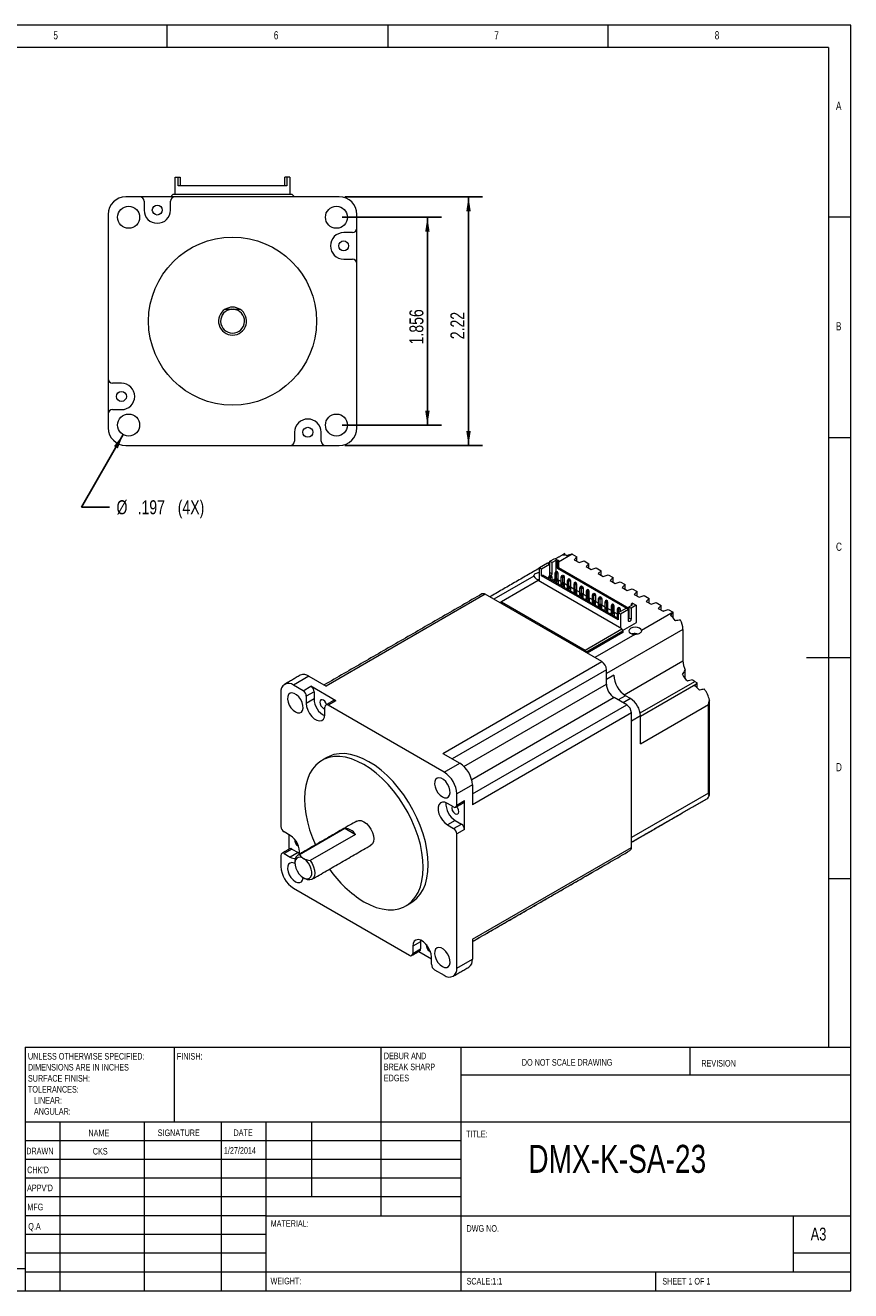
# Model space of a CAD drawing. Header units: inches. Extents: x 0.2 to 16.3, y 0.2 to 11.5.
# Tile 2 of 2: x 9 to 16.3, y 0.2 to 11.5. Entities that reach past the tile are written whole.
import ezdxf

# ---------------------------------------------------------------- set-up
doc = ezdxf.new("R2010")
doc.units = ezdxf.units.IN
doc.header["$MEASUREMENT"] = 0
doc.layers.add('FORMAT', color=7, linetype='Continuous')
doc.styles.add('SLDTEXTSTYLE0', font='TXT', dxfattribs={"width": 0.75})
doc.dimstyles.new('SLDDIMSTYLE0', dxfattribs={"dimtxt": 0.125, "dimasz": 0.13, "dimexe": 0, "dimexo": 0.0625, "dimgap": 0.03125, "dimtad": 2, "dimdec": 3, "dimzin": 12, "dimdsep": 46, "dimtxsty": 'Standard', "dimsah": 1, "dimcen": 0.09, "dimadec": 0, "dimazin": 0, "dimtfac": 1, "dimtofl": 0, "dimtmove": 0, "dimatfit": 3, "dimfxl": 0, "dimtolj": 1, "dimtzin": 12, "dimarcsym": 0})
doc.dimstyles.new('SLDDIMSTYLE1', dxfattribs={"dimtxt": 0.125, "dimasz": 0.13, "dimexe": 0, "dimexo": 0.0625, "dimgap": 0.03125, "dimtad": 2, "dimzin": 12, "dimdsep": 46, "dimtxsty": 'Standard', "dimsah": 1, "dimcen": 0.09, "dimadec": 0, "dimazin": 0, "dimtfac": 1, "dimtofl": 0, "dimtmove": 0, "dimatfit": 3, "dimfxl": 0, "dimtolj": 1, "dimtzin": 12, "dimarcsym": 0})
doc.dimstyles.new('SLDDIMSTYLE2', dxfattribs={"dimtxt": 0.125, "dimasz": 0.13, "dimexe": 0, "dimexo": 0.0625, "dimgap": 0.03125, "dimtad": 0, "dimtih": 1, "dimtoh": 1, "dimdec": 3, "dimzin": 12, "dimdsep": 46, "dimtxsty": 'Standard', "dimsah": 1, "dimcen": 0.09, "dimadec": 0, "dimazin": 0, "dimtfac": 1, "dimtmove": 0, "dimatfit": 2, "dimfxl": 0, "dimtolj": 1, "dimtzin": 12, "dimarcsym": 0})

# ---------------------------------------------------------------- blocks, each defined once
blk = doc.blocks.new('SW_NOTE_0')
at = {"color": 0, "linetype": 'Continuous', "lineweight": 0, "attachment_point": 1, "style": 'SLDTEXTSTYLE0'}
for s, insert, char_height in [('DEBUR AND ', (0, 0.076), 0.0591), ('BREAK SHARP ', (0, -0.022), 0.05906), ('EDGES', (0, -0.121), 0.0591)]:
    blk.add_mtext(s, dxfattribs=dict(at, insert=insert, char_height=char_height))
blk = doc.blocks.new('SW_NOTE_1')
at = {"color": 0, "linetype": 'Continuous', "lineweight": 0, "attachment_point": 1, "style": 'SLDTEXTSTYLE0'}
for s, insert, char_height in [('UNLESS OTHERWISE SPECIFIED:', (0, 0.076), 0.05906), ('DIMENSIONS ARE IN INCHES', (0, -0.022), 0.05906), ('TOLERANCES:', (0, -0.219), 0.05906), ('SURFACE FINISH:', (0, -0.121), 0.05906), ('   LINEAR:', (0, -0.318), 0.0591), ('   ANGULAR:', (0, -0.416), 0.05906)]:
    blk.add_mtext(s, dxfattribs=dict(at, insert=insert, char_height=char_height))
blk = doc.blocks.new('*D3')
at = {"layer": 'FORMAT'}
for p, q in [((11.797, 9.782), (12.684, 9.782)), ((12.559, 9.782), (12.559, 7.926)), ((11.797, 7.926), (12.684, 7.926))]:
    blk.add_line(p, q, dxfattribs=at)
for points in [[(12.559, 9.782), (12.539, 9.652), (12.579, 9.652)], [(12.559, 7.926), (12.579, 8.056), (12.539, 8.056)]]:
    blk.add_solid(points, dxfattribs=at)
at = {"layer": 'FORMAT', "insert": (12.398, 8.647), "char_height": 0.125, "attachment_point": 1, "rotation": 90, "style": 'SLDTEXTSTYLE0'}
blk.add_mtext('1.856', dxfattribs=at)
blk = doc.blocks.new('*D4')
at = {"layer": 'FORMAT'}
for p, q in [((11.822, 9.965), (13.051, 9.965)), ((12.926, 9.965), (12.926, 7.744)), ((11.822, 7.744), (13.051, 7.744))]:
    blk.add_line(p, q, dxfattribs=at)
for points in [[(12.926, 9.965), (12.906, 9.835), (12.946, 9.835)], [(12.926, 7.744), (12.946, 7.874), (12.906, 7.874)]]:
    blk.add_solid(points, dxfattribs=at)
at = {"layer": 'FORMAT', "insert": (12.764, 8.693), "char_height": 0.125, "attachment_point": 1, "rotation": 90, "style": 'SLDTEXTSTYLE0'}
blk.add_mtext('2.22', dxfattribs=at)
blk = doc.blocks.new('*D5')
at = {"layer": 'FORMAT'}
for p, q in [((9.842, 7.841), (9.47, 7.193)), ((9.47, 7.193), (9.72, 7.193))]:
    blk.add_line(p, q, dxfattribs=at)
blk.add_solid([(9.842, 7.841), (9.76, 7.738), (9.795, 7.718)], dxfattribs=at)
at = {"layer": 'FORMAT', "char_height": 0.125, "attachment_point": 1, "style": 'SLDTEXTSTYLE0'}
for s, insert in [('%%c', (9.783, 7.255)), ('.197', (9.971, 7.255)), (' (4X)', (10.295, 7.255))]:
    blk.add_mtext(s, dxfattribs=dict(at, insert=insert))

msp = doc.modelspace()

# ---------------------------------------------------------------- linework, layer by layer
at = {"color": 7, "linetype": 'Continuous', "lineweight": 0}
for p, q in [((16.3386, 11.4961), (0.1969, 11.4961)), ((10.2362, 11.2992), (10.2362, 11.4961)), ((12.2047, 11.4961), (12.2047, 11.2992)), ((14.1732, 11.2992), (14.1732, 11.4961)), ((16.3386, 0.1969), (16.3386, 11.4961)), ((16.1417, 11.2992), (0.3937, 11.2992)), ((16.1417, 11.2992), (16.1417, 2.372)), ((16.3386, 9.7835), (16.1417, 9.7835)), ((16.1417, 7.815), (16.3386, 7.815)), ((16.3386, 5.8465), (15.9449, 5.8465)), ((16.1417, 3.878), (16.3386, 3.878)), ((8.9685, 2.372), (16.3386, 2.372)), ((8.9685, 2.372), (8.9685, 0.1969)), ((10.2992, 1.7028), (10.2992, 2.372)), ((12.1417, 2.372), (12.1417, 0.8661)), ((12.8583, 2.372), (12.8583, 0.1969)), ((14.9055, 2.1211), (14.9055, 2.372)), ((16.3386, 2.1211), (12.8583, 2.1211)), ((16.3386, 1.7028), (8.9685, 1.7028)), ((9.2756, 1.7028), (9.2756, 0.1969)), ((10.0311, 1.7028), (10.0311, 0.1969)), ((10.7165, 1.7028), (10.7165, 0.1969)), ((11.1181, 0.1969), (11.1181, 1.7028)), ((11.5276, 1.0335), (11.5276, 1.7028)), ((12.8583, 1.5354), (8.9685, 1.5354)), ((12.8583, 1.3681), (8.9685, 1.3681)), ((12.8583, 1.2008), (8.9685, 1.2008)), ((12.8583, 1.0335), (8.9685, 1.0335)), ((11.1181, 0.8661), (8.9685, 0.8661)), ((11.1181, 0.8661), (16.3386, 0.8661)), ((15.8268, 0.3642), (15.8268, 0.8661)), ((11.1181, 0.6988), (8.9685, 0.6988)), ((11.1181, 0.5315), (8.9685, 0.5315)), ((16.3386, 0.5315), (15.8268, 0.5315)), ((0.3937, 0.3937), (8.9685, 0.3937)), ((8.9685, 0.3642), (16.3386, 0.3642)), ((14.5984, 0.1969), (14.5984, 0.3642)), ((0.1969, 0.1969), (16.3386, 0.1969))]:
    msp.add_line(p, q, dxfattribs=at)
at = {"color": 7, "linetype": 'Continuous', "lineweight": 15}
for p, q in [((10.3067, 9.9869), (10.3067, 10.1394)), ((10.3067, 10.1394), (10.3342, 10.1394)), ((10.3067, 10.1394), (10.3342, 10.1394)), ((10.3067, 10.0173), (10.3067, 10.1394)), ((10.3342, 10.0626), (10.3342, 10.1394)), ((10.3342, 10.0626), (10.3342, 10.1394)), ((10.3342, 10.1394), (10.35, 10.1394)), ((11.3027, 10.0626), (10.3342, 10.0626)), ((10.35, 10.1394), (10.35, 10.0626)), ((11.287, 10.0626), (11.287, 10.1394)), ((11.3027, 10.1394), (11.287, 10.1394)), ((11.3027, 10.1394), (11.3027, 10.0626)), ((11.3303, 10.1394), (11.3027, 10.1394)), ((11.3027, 10.1394), (11.3027, 10.0626)), ((11.3303, 10.1394), (11.3303, 9.9869)), ((11.3303, 10.1394), (11.3303, 10.0173)), ((9.9896, 9.9646), (9.8664, 9.9646)), ((10.3046, 9.9646), (9.9896, 9.9646)), ((10.2902, 9.9869), (10.2752, 9.9719)), ((10.2752, 9.9719), (10.2752, 9.9646)), ((10.2902, 9.9869), (11.3472, 9.9869)), ((11.7719, 9.9646), (10.3046, 9.9646)), ((10.3067, 10.0016), (10.3067, 10.0173)), ((11.3303, 10.0173), (11.3303, 10.0016)), ((11.3622, 9.9719), (11.3472, 9.9869)), ((11.3622, 9.9719), (11.3622, 9.9646)), ((10.029, 9.9252), (10.029, 9.8465)), ((10.2652, 9.8465), (10.2652, 9.9252)), ((9.7089, 9.8071), (9.7089, 8.3398)), ((11.9294, 9.6839), (11.9294, 9.8071)), ((11.89, 9.6445), (11.8113, 9.6445)), ((11.9294, 9.3689), (11.9294, 9.6839)), ((11.8113, 9.4083), (11.89, 9.4083)), ((11.9294, 7.9016), (11.9294, 9.3689)), ((10.81, 8.9605), (10.8283, 8.9605)), ((9.7089, 8.3398), (9.7089, 8.0248)), ((9.827, 8.3004), (9.7483, 8.3004)), ((9.7089, 8.0248), (9.7089, 7.9016)), ((9.7483, 8.0642), (9.827, 8.0642)), ((11.3731, 7.8622), (11.3731, 7.7835)), ((11.6093, 7.7835), (11.6093, 7.8622)), ((9.8664, 7.7441), (11.3337, 7.7441)), ((11.3337, 7.7441), (11.6487, 7.7441)), ((11.6487, 7.7441), (11.7719, 7.7441)), ((13.5588, 6.655), (13.6312, 6.6968)), ((13.5783, 6.6438), (13.6506, 6.6856)), ((13.6312, 6.6968), (13.6506, 6.6856)), ((13.6506, 6.6856), (13.6506, 6.5859)), ((13.6534, 6.7097), (13.698, 6.7354)), ((13.6534, 6.7097), (13.6729, 6.6984)), ((13.6534, 6.61), (13.6534, 6.7097)), ((13.7063, 6.7177), (13.6729, 6.6984)), ((13.6729, 6.5988), (13.6729, 6.6984)), ((13.698, 6.7354), (13.7286, 6.7177)), ((13.7063, 6.7177), (13.7063, 6.6165)), ((13.7063, 6.7177), (13.7175, 6.7113)), ((13.7286, 6.7177), (13.7175, 6.7113)), ((13.7175, 6.7113), (13.7175, 6.6486)), ((13.8518, 6.7747), (13.7286, 6.7036)), ((13.7286, 6.7177), (13.7286, 6.655)), ((13.7869, 6.7655), (13.7869, 6.7794)), ((13.8059, 6.7602), (13.8052, 6.76)), ((13.8053, 6.7599), (13.8059, 6.7602)), ((13.8059, 6.7602), (13.8059, 6.7601)), ((13.8518, 6.7747), (13.8944, 6.7501)), ((13.8944, 6.7501), (13.8685, 6.7243)), ((13.8685, 6.7243), (13.9127, 6.6987)), ((13.8944, 6.7093), (13.8944, 6.7501)), ((13.9127, 6.6987), (13.9134, 6.699)), ((13.9128, 6.6987), (13.9576, 6.7136)), ((13.9134, 6.699), (13.9128, 6.6987)), ((13.9134, 6.699), (13.9134, 6.6988)), ((13.9576, 6.7136), (14.0018, 6.6881)), ((14.0018, 6.6881), (13.976, 6.6622)), ((14.0018, 6.6473), (14.0018, 6.6881)), ((13.5095, 6.5771), (13.1519, 6.3707)), ((13.5588, 6.5304), (13.5588, 6.655)), ((13.5588, 6.655), (13.5783, 6.6438)), ((13.5783, 6.5811), (13.5783, 6.6438)), ((13.5783, 6.5811), (13.5894, 6.5875)), ((14.2631, 6.1858), (13.5783, 6.5811)), ((14.2631, 6.1986), (13.5894, 6.5875)), ((13.6423, 6.5698), (13.6479, 6.5827)), ((13.6562, 6.5618), (13.6423, 6.5698)), ((13.6423, 6.557), (13.6423, 6.5698)), ((13.6479, 6.5827), (13.6562, 6.5875)), ((13.6479, 6.5827), (13.6562, 6.5779)), ((13.6534, 6.6602), (13.6506, 6.6586)), ((13.6506, 6.5859), (13.6507, 6.5844)), ((13.6534, 6.61), (13.6729, 6.5988)), ((13.6562, 6.5875), (13.6646, 6.5827)), ((13.6646, 6.5827), (13.6562, 6.5779)), ((13.6562, 6.5779), (13.6562, 6.5618)), ((13.6701, 6.5698), (13.6562, 6.5618)), ((13.6562, 6.5618), (13.6562, 6.549)), ((13.6646, 6.5827), (13.6701, 6.5698)), ((13.6701, 6.5698), (13.6701, 6.5409)), ((13.7035, 6.6148), (13.698, 6.602)), ((13.7119, 6.594), (13.698, 6.602)), ((13.698, 6.602), (13.698, 6.5377)), ((13.7035, 6.6148), (13.7119, 6.6197)), ((13.7119, 6.61), (13.7035, 6.6148)), ((13.7035, 6.5506), (13.7119, 6.5554)), ((13.7202, 6.6148), (13.7119, 6.6197)), ((13.7202, 6.6148), (13.7119, 6.61)), ((13.7119, 6.594), (13.7119, 6.61)), ((13.7258, 6.602), (13.7119, 6.594)), ((13.7119, 6.5554), (13.7119, 6.594)), ((13.7119, 6.5554), (13.7202, 6.5506)), ((13.7286, 6.655), (13.7175, 6.6486)), ((13.7175, 6.6486), (14.3578, 6.279)), ((13.7258, 6.602), (13.7202, 6.6148)), ((13.7258, 6.5377), (13.7258, 6.602)), ((13.7286, 6.655), (14.3578, 6.2918)), ((13.7536, 6.5698), (13.7592, 6.5827)), ((13.7676, 6.5618), (13.7536, 6.5698)), ((13.7536, 6.5056), (13.7536, 6.5698)), ((13.7592, 6.5827), (13.7676, 6.5875)), ((13.7676, 6.5779), (13.7592, 6.5827)), ((13.7676, 6.5875), (13.7759, 6.5827)), ((13.7676, 6.5779), (13.7759, 6.5827)), ((13.7676, 6.5618), (13.7676, 6.5779)), ((13.7815, 6.5698), (13.7676, 6.5618)), ((13.7676, 6.5232), (13.7676, 6.5618)), ((13.7759, 6.5827), (13.7815, 6.5698)), ((13.7815, 6.5698), (13.7815, 6.5056)), ((13.8149, 6.5506), (13.8232, 6.5554)), ((13.8232, 6.5554), (13.8316, 6.5506)), ((13.976, 6.6622), (14.0201, 6.6367)), ((14.0201, 6.6367), (14.0208, 6.6369)), ((14.0203, 6.6366), (14.0651, 6.6516)), ((14.0208, 6.6369), (14.0203, 6.6366)), ((14.0208, 6.6369), (14.0208, 6.6368)), ((14.0651, 6.6516), (14.1093, 6.626)), ((14.1093, 6.626), (14.0834, 6.6002)), ((14.0834, 6.6002), (14.1276, 6.5747)), ((14.1093, 6.5852), (14.1093, 6.626)), ((14.1276, 6.5747), (14.1283, 6.5749)), ((14.1278, 6.5746), (14.1726, 6.5895)), ((14.1283, 6.5749), (14.1278, 6.5746)), ((14.1283, 6.5749), (14.1283, 6.5748)), ((14.1726, 6.5895), (14.2168, 6.564)), ((14.2168, 6.564), (14.1909, 6.5381)), ((14.2168, 6.5232), (14.2168, 6.564)), ((13.547, 6.5371), (13.2211, 6.349)), ((14.2945, 6.1057), (13.547, 6.5371)), ((13.6743, 6.5385), (13.698, 6.5522)), ((13.698, 6.5377), (13.7035, 6.5506)), ((13.7119, 6.5297), (13.698, 6.5377)), ((13.698, 6.5248), (13.698, 6.5377)), ((13.7035, 6.5506), (13.7119, 6.5457)), ((13.7202, 6.5506), (13.7119, 6.5457)), ((13.7119, 6.5457), (13.7119, 6.5297)), ((13.7258, 6.5377), (13.7119, 6.5297)), ((13.7119, 6.5297), (13.7119, 6.5168)), ((13.7202, 6.5506), (13.7258, 6.5377)), ((13.7258, 6.5457), (13.7536, 6.5297)), ((13.7258, 6.5377), (13.7258, 6.5088)), ((13.7536, 6.4927), (13.7536, 6.5056)), ((13.7536, 6.5056), (13.7592, 6.5184)), ((13.7676, 6.4975), (13.7536, 6.5056)), ((13.7592, 6.5184), (13.7676, 6.5232)), ((13.7592, 6.5184), (13.7676, 6.5136)), ((13.7676, 6.5232), (13.7759, 6.5184)), ((13.7759, 6.5184), (13.7676, 6.5136)), ((13.7676, 6.5136), (13.7676, 6.4975)), ((13.7815, 6.5056), (13.7676, 6.4975)), ((13.7676, 6.4975), (13.7676, 6.4847)), ((13.7759, 6.5184), (13.7815, 6.5056)), ((13.7815, 6.5136), (13.8093, 6.4975)), ((13.7815, 6.5056), (13.7815, 6.4766)), ((13.8093, 6.5377), (13.8149, 6.5506)), ((13.8232, 6.5297), (13.8093, 6.5377)), ((13.8093, 6.4734), (13.8093, 6.5377)), ((13.8093, 6.4734), (13.8149, 6.4863)), ((13.8232, 6.4654), (13.8093, 6.4734)), ((13.8093, 6.4606), (13.8093, 6.4734)), ((13.8232, 6.5457), (13.8149, 6.5506)), ((13.8149, 6.4863), (13.8232, 6.4911)), ((13.8149, 6.4863), (13.8232, 6.4815)), ((13.8232, 6.5457), (13.8316, 6.5506)), ((13.8232, 6.5297), (13.8232, 6.5457)), ((13.8372, 6.5377), (13.8232, 6.5297)), ((13.8232, 6.4911), (13.8232, 6.5297)), ((13.8232, 6.4911), (13.8316, 6.4863)), ((13.8316, 6.4863), (13.8232, 6.4815)), ((13.8232, 6.4815), (13.8232, 6.4654)), ((13.8372, 6.4734), (13.8232, 6.4654)), ((13.8232, 6.4654), (13.8232, 6.4525)), ((13.8316, 6.5506), (13.8372, 6.5377)), ((13.8316, 6.4863), (13.8372, 6.4734)), ((13.8372, 6.5377), (13.8372, 6.4734)), ((13.8372, 6.4814), (13.865, 6.4654)), ((13.8372, 6.4734), (13.8372, 6.4445)), ((13.8706, 6.5184), (13.865, 6.5056)), ((13.8789, 6.4975), (13.865, 6.5056)), ((13.865, 6.5056), (13.865, 6.4413)), ((13.8706, 6.4541), (13.865, 6.4413)), ((13.8789, 6.4332), (13.865, 6.4413)), ((13.865, 6.4413), (13.865, 6.4284)), ((13.8706, 6.5184), (13.8789, 6.5232)), ((13.8789, 6.5136), (13.8706, 6.5184)), ((13.8789, 6.459), (13.8706, 6.4541)), ((13.8789, 6.4493), (13.8706, 6.4541)), ((13.8873, 6.5184), (13.8789, 6.5232)), ((13.8873, 6.5184), (13.8789, 6.5136)), ((13.8789, 6.4975), (13.8789, 6.5136)), ((13.8928, 6.5056), (13.8789, 6.4975)), ((13.8789, 6.459), (13.8789, 6.4975)), ((13.8789, 6.459), (13.8873, 6.4541)), ((13.8873, 6.4541), (13.8789, 6.4493)), ((13.8789, 6.4493), (13.8789, 6.4332)), ((13.8928, 6.4413), (13.8789, 6.4332)), ((13.8928, 6.5056), (13.8873, 6.5184)), ((13.8928, 6.4413), (13.8873, 6.4541)), ((13.8928, 6.4413), (13.8928, 6.5056)), ((13.8928, 6.4493), (13.9207, 6.4332)), ((13.8928, 6.4124), (13.8928, 6.4413)), ((13.9207, 6.4734), (13.9263, 6.4863)), ((13.9346, 6.4654), (13.9207, 6.4734)), ((13.9207, 6.4091), (13.9207, 6.4734)), ((13.9263, 6.4863), (13.9346, 6.4911)), ((13.9346, 6.4815), (13.9263, 6.4863)), ((13.9346, 6.4911), (13.943, 6.4863)), ((13.9346, 6.4815), (13.943, 6.4863)), ((13.9346, 6.4654), (13.9346, 6.4815)), ((13.9485, 6.4734), (13.9346, 6.4654)), ((13.9346, 6.4268), (13.9346, 6.4654)), ((13.943, 6.4863), (13.9485, 6.4734)), ((13.9485, 6.4734), (13.9485, 6.4091)), ((13.9819, 6.4541), (13.9764, 6.4413)), ((13.9903, 6.4332), (13.9764, 6.4413)), ((13.9764, 6.4413), (13.9764, 6.377)), ((13.9819, 6.4541), (13.9903, 6.459)), ((13.9903, 6.4493), (13.9819, 6.4541)), ((13.9986, 6.4541), (13.9903, 6.459)), ((13.9986, 6.4541), (13.9903, 6.4493)), ((13.9903, 6.4332), (13.9903, 6.4493)), ((14.0042, 6.4413), (13.9903, 6.4332)), ((14.0042, 6.4413), (13.9986, 6.4541)), ((14.0042, 6.377), (14.0042, 6.4413)), ((14.1909, 6.5381), (14.2351, 6.5126)), ((14.2351, 6.5126), (14.2358, 6.5128)), ((14.2353, 6.5125), (14.2801, 6.5275)), ((14.2353, 6.5125), (14.2358, 6.5128)), ((14.2358, 6.5128), (14.2358, 6.5127)), ((14.2801, 6.5275), (14.3243, 6.502)), ((14.3243, 6.502), (14.2984, 6.4761)), ((14.2984, 6.4761), (14.3426, 6.4506)), ((14.3243, 6.4611), (14.3243, 6.502)), ((14.3426, 6.4506), (14.3433, 6.4508)), ((14.3427, 6.4505), (14.3876, 6.4654)), ((14.3433, 6.4508), (14.3427, 6.4505)), ((14.3433, 6.4507), (14.3433, 6.4508)), ((14.3876, 6.4654), (14.4318, 6.4399)), ((13.0745, 6.4154), (11.6547, 5.5958)), ((14.1157, 5.8143), (13.0745, 6.4154)), ((13.2211, 6.349), (13.2105, 6.3428)), ((13.2105, 6.3428), (13.2105, 6.3369)), ((13.2211, 6.349), (13.9685, 5.9175)), ((13.8789, 6.4332), (13.8789, 6.4204)), ((13.9263, 6.422), (13.9207, 6.4091)), ((13.9346, 6.4011), (13.9207, 6.4091)), ((13.9207, 6.4091), (13.9207, 6.3963)), ((13.9346, 6.4268), (13.9263, 6.422)), ((13.9346, 6.4172), (13.9263, 6.422)), ((13.9346, 6.4268), (13.943, 6.422)), ((13.943, 6.422), (13.9346, 6.4172)), ((13.9346, 6.4172), (13.9346, 6.4011)), ((13.9485, 6.4091), (13.9346, 6.4011)), ((13.9346, 6.4011), (13.9346, 6.3882)), ((13.9485, 6.4091), (13.943, 6.422)), ((13.9485, 6.4172), (13.9764, 6.4011)), ((13.9485, 6.3802), (13.9485, 6.4091)), ((13.9764, 6.377), (13.9819, 6.3899)), ((13.9903, 6.369), (13.9764, 6.377)), ((13.9764, 6.3641), (13.9764, 6.377)), ((13.9819, 6.3899), (13.9903, 6.3947)), ((13.9819, 6.3899), (13.9903, 6.385)), ((13.9903, 6.3947), (13.9903, 6.4332)), ((13.9903, 6.3947), (13.9986, 6.3899)), ((13.9986, 6.3899), (13.9903, 6.385)), ((13.9903, 6.385), (13.9903, 6.369)), ((14.0042, 6.377), (13.9903, 6.369)), ((13.9903, 6.369), (13.9903, 6.3561)), ((13.9986, 6.3899), (14.0042, 6.377)), ((14.0042, 6.385), (14.032, 6.3689)), ((14.0042, 6.377), (14.0042, 6.3481)), ((14.032, 6.4091), (14.0376, 6.422)), ((14.046, 6.4011), (14.032, 6.4091)), ((14.032, 6.3449), (14.032, 6.4091)), ((14.0376, 6.3577), (14.032, 6.3449)), ((14.046, 6.3368), (14.032, 6.3449)), ((14.032, 6.3449), (14.032, 6.332)), ((14.0376, 6.422), (14.046, 6.4268)), ((14.046, 6.4172), (14.0376, 6.422)), ((14.046, 6.3625), (14.0376, 6.3577)), ((14.046, 6.3529), (14.0376, 6.3577)), ((14.046, 6.4268), (14.0543, 6.422)), ((14.046, 6.4172), (14.0543, 6.422)), ((14.046, 6.4011), (14.046, 6.4172)), ((14.0599, 6.4091), (14.046, 6.4011)), ((14.046, 6.3625), (14.046, 6.4011)), ((14.046, 6.3625), (14.0543, 6.3577)), ((14.0543, 6.3577), (14.046, 6.3529)), ((14.046, 6.3529), (14.046, 6.3368)), ((14.0599, 6.3449), (14.046, 6.3368)), ((14.046, 6.3368), (14.046, 6.324)), ((14.0543, 6.422), (14.0599, 6.4091)), ((14.0599, 6.3449), (14.0543, 6.3577)), ((14.0599, 6.4091), (14.0599, 6.3449)), ((14.0599, 6.3529), (14.0877, 6.3368)), ((14.0599, 6.3159), (14.0599, 6.3449)), ((14.0877, 6.377), (14.0933, 6.3899)), ((14.1016, 6.369), (14.0877, 6.377)), ((14.0877, 6.3127), (14.0877, 6.377)), ((14.0933, 6.3899), (14.1016, 6.3947)), ((14.1016, 6.385), (14.0933, 6.3899)), ((14.1016, 6.3304), (14.0933, 6.3256)), ((14.1016, 6.3947), (14.11, 6.3899)), ((14.1016, 6.385), (14.11, 6.3899)), ((14.1016, 6.369), (14.1016, 6.385)), ((14.1156, 6.377), (14.1016, 6.369)), ((14.1016, 6.3304), (14.1016, 6.369)), ((14.1016, 6.3304), (14.11, 6.3256)), ((14.11, 6.3899), (14.1156, 6.377)), ((14.1156, 6.377), (14.1156, 6.3127)), ((14.149, 6.3577), (14.1434, 6.3449)), ((14.1573, 6.3368), (14.1434, 6.3449)), ((14.1434, 6.3449), (14.1434, 6.2806)), ((14.1573, 6.3625), (14.149, 6.3577)), ((14.1573, 6.3529), (14.149, 6.3577)), ((14.1573, 6.3625), (14.1657, 6.3577)), ((14.1657, 6.3577), (14.1573, 6.3529)), ((14.1573, 6.3529), (14.1573, 6.3368)), ((14.1712, 6.3449), (14.1573, 6.3368)), ((14.1573, 6.3368), (14.1573, 6.2982)), ((14.1712, 6.3449), (14.1657, 6.3577)), ((14.1712, 6.2806), (14.1712, 6.3449)), ((14.213, 6.3304), (14.2046, 6.3256)), ((14.213, 6.3304), (14.2213, 6.3256)), ((14.3912, 6.3352), (14.38, 6.3288)), ((14.3912, 6.3224), (14.38, 6.3288)), ((14.38, 6.3159), (14.38, 6.3288)), ((14.3912, 6.3352), (14.4218, 6.3175)), ((14.4318, 6.4399), (14.4059, 6.414)), ((14.4059, 6.414), (14.4501, 6.3885)), ((14.4318, 6.3991), (14.4318, 6.4399)), ((14.4501, 6.3885), (14.4508, 6.3887)), ((14.4502, 6.3884), (14.495, 6.4034)), ((14.4508, 6.3887), (14.4502, 6.3884)), ((14.4508, 6.3886), (14.4508, 6.3887)), ((14.495, 6.4034), (14.5392, 6.3779)), ((14.5392, 6.3779), (14.5134, 6.352)), ((14.5134, 6.352), (14.5575, 6.3265)), ((14.5392, 6.337), (14.5392, 6.3779)), ((14.5577, 6.3264), (14.6025, 6.3413)), ((14.6025, 6.3413), (14.6467, 6.3158)), ((14.0933, 6.3256), (14.0877, 6.3127)), ((14.1016, 6.3047), (14.0877, 6.3127)), ((14.0877, 6.3127), (14.0877, 6.2999)), ((14.1016, 6.3207), (14.0933, 6.3256)), ((14.11, 6.3256), (14.1016, 6.3207)), ((14.1016, 6.3207), (14.1016, 6.3047)), ((14.1156, 6.3127), (14.1016, 6.3047)), ((14.1016, 6.3047), (14.1016, 6.2918)), ((14.1156, 6.3127), (14.11, 6.3256)), ((14.1156, 6.3207), (14.1434, 6.3047)), ((14.1156, 6.2838), (14.1156, 6.3127)), ((14.149, 6.2934), (14.1434, 6.2806)), ((14.1573, 6.2725), (14.1434, 6.2806)), ((14.1434, 6.2806), (14.1434, 6.2677)), ((14.1573, 6.2982), (14.149, 6.2934)), ((14.1573, 6.2886), (14.149, 6.2934)), ((14.1573, 6.2982), (14.1657, 6.2934)), ((14.1657, 6.2934), (14.1573, 6.2886)), ((14.1573, 6.2886), (14.1573, 6.2725)), ((14.1712, 6.2806), (14.1573, 6.2725)), ((14.1573, 6.2725), (14.1573, 6.2597)), ((14.1712, 6.2806), (14.1657, 6.2934)), ((14.1712, 6.2886), (14.1991, 6.2725)), ((14.1712, 6.2516), (14.1712, 6.2806)), ((14.2046, 6.3256), (14.1991, 6.3127)), ((14.213, 6.3047), (14.1991, 6.3127)), ((14.1991, 6.3127), (14.1991, 6.2484)), ((14.1991, 6.2484), (14.2046, 6.2613)), ((14.213, 6.2404), (14.1991, 6.2484)), ((14.1991, 6.2356), (14.1991, 6.2484)), ((14.213, 6.3207), (14.2046, 6.3256)), ((14.2046, 6.2613), (14.213, 6.2661)), ((14.2046, 6.2613), (14.213, 6.2565)), ((14.2213, 6.3256), (14.213, 6.3207)), ((14.213, 6.3207), (14.213, 6.3047)), ((14.2269, 6.3127), (14.213, 6.3047)), ((14.213, 6.3047), (14.213, 6.2661)), ((14.213, 6.2661), (14.2213, 6.2613)), ((14.2213, 6.2613), (14.213, 6.2565)), ((14.213, 6.2565), (14.213, 6.2404)), ((14.2269, 6.2484), (14.213, 6.2404)), ((14.213, 6.2404), (14.213, 6.2275)), ((14.2269, 6.3127), (14.2213, 6.3256)), ((14.2213, 6.2613), (14.2269, 6.2484)), ((14.2269, 6.2484), (14.2269, 6.3127)), ((14.2269, 6.2564), (14.2547, 6.2404)), ((14.2269, 6.2484), (14.2269, 6.2195)), ((14.2603, 6.2934), (14.2547, 6.2806)), ((14.2687, 6.2725), (14.2547, 6.2806)), ((14.2547, 6.2806), (14.2547, 6.2163)), ((14.2603, 6.2291), (14.2547, 6.2163)), ((14.2631, 6.2115), (14.2547, 6.2163)), ((14.2547, 6.2163), (14.2547, 6.2034)), ((14.2603, 6.2934), (14.2687, 6.2982)), ((14.2687, 6.2886), (14.2603, 6.2934)), ((14.2631, 6.2307), (14.2603, 6.2291)), ((14.2631, 6.2275), (14.2603, 6.2291)), ((14.3355, 6.2902), (14.2631, 6.2484)), ((14.2631, 6.2484), (14.2631, 6.1858)), ((14.2826, 6.2372), (14.2631, 6.2484)), ((14.277, 6.2934), (14.2687, 6.2982)), ((14.277, 6.2934), (14.2687, 6.2886)), ((14.2687, 6.2725), (14.2687, 6.2886)), ((14.2826, 6.2806), (14.2687, 6.2725)), ((14.2687, 6.2517), (14.2687, 6.2725)), ((14.2826, 6.2806), (14.277, 6.2934)), ((14.2826, 6.2597), (14.2826, 6.2806)), ((14.355, 6.279), (14.2826, 6.2372)), ((14.2826, 6.2372), (14.2826, 6.1125)), ((14.355, 6.279), (14.3355, 6.2902)), ((14.355, 6.1793), (14.355, 6.279)), ((14.3578, 6.3031), (14.3912, 6.3224)), ((14.3578, 6.3031), (14.3772, 6.2918)), ((14.3578, 6.3031), (14.3578, 6.2034)), ((14.4218, 6.3175), (14.3772, 6.2918)), ((14.3772, 6.2918), (14.3772, 6.1922)), ((14.4218, 6.3175), (14.4218, 6.1628)), ((14.7526, 6.2547), (14.4698, 6.0914)), ((14.5575, 6.3265), (14.5582, 6.3267)), ((14.5582, 6.3267), (14.5577, 6.3264)), ((14.5582, 6.3266), (14.5582, 6.3267)), ((14.6467, 6.3158), (14.6208, 6.2899)), ((14.6208, 6.2899), (14.665, 6.2644)), ((14.6467, 6.275), (14.6467, 6.3158)), ((14.665, 6.2644), (14.6657, 6.2646)), ((14.6652, 6.2643), (14.71, 6.2793)), ((14.6657, 6.2646), (14.6652, 6.2643)), ((14.6657, 6.2645), (14.6657, 6.2646)), ((14.71, 6.2793), (14.7526, 6.2547)), ((14.7542, 6.2036), (14.7542, 6.2537)), ((13.9685, 5.9175), (14.2945, 6.1057)), ((14.841, 6.1016), (14.1574, 5.707)), ((14.2945, 6.1057), (14.3051, 6.0873)), ((14.3015, 6.0934), (14.4249, 6.1646)), ((14.3772, 6.1922), (14.3578, 6.2034)), ((14.4249, 6.1646), (14.4218, 6.1665)), ((14.7732, 6.1801), (14.7725, 6.18)), ((14.7727, 6.1797), (14.7732, 6.1801)), ((14.7732, 6.1798), (14.7732, 6.1801)), ((14.841, 6.1016), (14.841, 5.8215)), ((14.3051, 6.0873), (13.9791, 5.8991)), ((14.3051, 6.073), (13.9863, 5.889)), ((14.4103, 6.0571), (14.0527, 5.8507)), ((14.3051, 6.0873), (14.3051, 6.073)), ((13.9791, 5.8991), (13.9685, 5.9175)), ((13.9791, 5.8991), (13.9791, 5.8932)), ((12.6959, 4.9947), (14.1157, 5.8143)), ((14.315, 5.5179), (14.841, 5.8215)), ((11.5016, 5.6842), (11.3624, 5.6038)), ((11.5016, 5.6842), (11.6547, 5.5958)), ((14.1574, 5.742), (12.7794, 4.9465)), ((14.1574, 5.6134), (14.1574, 5.742)), ((14.2223, 5.693), (14.1574, 5.6555)), ((14.8617, 5.6608), (14.8617, 5.7369)), ((11.251, 5.5395), (11.251, 4.3414)), ((11.4495, 5.5535), (11.3624, 5.6038)), ((11.4495, 5.5535), (11.5191, 5.5937)), ((11.547, 5.5455), (11.4774, 5.5053)), ((11.7418, 5.4651), (11.5191, 5.5937)), ((11.547, 5.5455), (11.547, 5.4812)), ((12.8848, 4.8788), (14.1574, 5.6134)), ((14.4588, 5.3559), (14.9471, 5.6378)), ((14.4613, 5.3265), (14.9564, 5.6123)), ((14.88, 5.6413), (14.8807, 5.6415)), ((14.8807, 5.6415), (14.8801, 5.6412)), ((14.8807, 5.6413), (14.8807, 5.6415)), ((14.9471, 5.6378), (14.9692, 5.625)), ((14.9692, 5.625), (14.9564, 5.6123)), ((14.9692, 5.579), (14.9692, 5.625)), ((14.9882, 5.56), (14.9875, 5.5599)), ((14.9876, 5.5597), (14.9882, 5.56)), ((14.9882, 5.5598), (14.9882, 5.56)), ((11.4774, 5.5053), (11.4774, 5.441)), ((11.547, 5.4812), (11.4774, 5.441)), ((11.7418, 5.4651), (11.6722, 5.4249)), ((12.7098, 4.826), (11.6722, 5.4249)), ((14.227, 5.4929), (12.9544, 4.7582)), ((12.9603, 4.6331), (14.3384, 5.4286)), ((14.3384, 5.4286), (14.227, 5.4929)), ((14.3283, 5.5093), (14.2635, 5.4718)), ((14.3729, 5.4835), (14.308, 5.4461)), ((14.3729, 5.4835), (14.3283, 5.5093)), ((14.4613, 5.0814), (15.0675, 5.4314)), ((15.0675, 4.6401), (15.0675, 5.4314)), ((15.0766, 4.6214), (15.0766, 5.4711)), ((11.6444, 5.3446), (11.6444, 5.4089)), ((14.3801, 5.3563), (12.9603, 4.5366)), ((14.3801, 4.154), (14.3801, 5.3563)), ((14.4613, 5.3304), (14.3801, 5.2836)), ((14.4613, 5.0814), (14.4613, 5.3304)), ((12.6959, 4.9947), (12.849, 4.9063)), ((12.7098, 4.826), (12.849, 4.9063)), ((12.9603, 4.7134), (12.8212, 4.6331)), ((12.8212, 4.5325), (12.8212, 4.6331)), ((12.9603, 4.7134), (12.9603, 4.5366)), ((15.0675, 4.6401), (14.3801, 4.2433)), ((12.7933, 4.5164), (12.7376, 4.5485)), ((12.8212, 4.5325), (12.8907, 4.5727)), ((12.8907, 4.3155), (12.8907, 4.5727)), ((11.4178, 4.092), (11.8223, 4.3255)), ((11.8223, 4.3255), (11.9158, 4.2716)), ((12.8072, 4.3958), (12.7376, 4.3557)), ((12.7376, 4.3557), (12.7933, 4.3235)), ((12.7933, 4.3235), (12.8629, 4.3637)), ((12.8072, 4.3958), (12.8629, 4.3637)), ((12.8907, 4.3155), (12.8212, 4.2753)), ((11.3346, 4.261), (11.2789, 4.2932)), ((11.3206, 4.269), (11.3206, 4.1377)), ((11.9158, 4.2716), (11.5113, 4.0381)), ((12.8212, 3.0772), (12.8212, 4.2753)), ((11.251, 4.0842), (11.251, 3.9836)), ((11.3485, 4.1404), (11.2789, 4.1003)), ((11.2789, 4.1003), (11.3346, 4.0681)), ((11.4042, 4.1083), (11.3346, 4.0681)), ((11.3485, 4.1404), (11.4042, 4.1083)), ((11.4042, 4.1684), (11.4087, 4.1662)), ((11.4042, 4.1083), (11.4171, 4.102)), ((12.9603, 3.3343), (14.3801, 4.154)), ((11.445, 4.0612), (11.4579, 4.0537)), ((11.3624, 3.7907), (12.3999, 3.1917)), ((12.4974, 3.3123), (12.4278, 3.2721)), ((12.4984, 3.3266), (12.4974, 3.3123)), ((12.4974, 3.3123), (12.4974, 3.248)), ((12.9603, 3.3343), (12.9603, 3.1575)), ((12.4278, 3.2721), (12.4278, 3.2078)), ((12.4278, 3.2078), (12.4974, 3.248)), ((12.4811, 3.2253), (12.5948, 3.1596)), ((12.5809, 3.2277), (12.5854, 3.2255)), ((12.5948, 3.1114), (12.5948, 3.1757)), ((12.6227, 3.0632), (12.7098, 3.0129)), ((12.8212, 3.0772), (12.9603, 3.1575))]:
    msp.add_line(p, q, dxfattribs=at)
at = {"color": 7, "linetype": 'Continuous', "lineweight": 15, "flags": 128}
for points in [[(13.6506, 6.5999), (13.6526, 6.6046), (13.6534, 6.61)], [(14.3578, 6.2034), (14.3569, 6.198), (14.355, 6.1933)], [(14.3772, 6.1922), (14.3764, 6.1868), (14.374, 6.1812), (14.3704, 6.1763), (14.3661, 6.1729), (14.3618, 6.1714), (14.3582, 6.1721), (14.3558, 6.1749), (14.355, 6.1793)], [(14.4698, 6.0914), (14.4644, 6.1033), (14.4518, 6.1132), (14.4337, 6.1196), (14.4127, 6.1217), (14.3919, 6.1191), (14.3743, 6.1122), (14.3624, 6.102), (14.3579, 6.09), (14.3615, 6.0779), (14.3727, 6.0675), (14.3898, 6.0602), (14.4103, 6.0571)], [(11.3799, 5.3645), (11.4004, 5.3562), (11.4191, 5.3558), (11.4343, 5.3633), (11.4447, 5.3781), (11.4493, 5.3988), (11.4478, 5.4236), (11.4402, 5.4502), (11.4273, 5.4764), (11.4101, 5.4998), (11.3903, 5.5183), (11.3696, 5.5303), (11.3497, 5.5347), (11.3326, 5.5311), (11.3197, 5.5198), (11.3121, 5.5019), (11.3105, 5.4789), (11.3151, 5.4529), (11.3255, 5.4261), (11.3407, 5.4011), (11.3594, 5.3799), (11.3799, 5.3645)], [(11.4774, 5.441), (11.4808, 5.4119), (11.4906, 5.3812), (11.5062, 5.3515), (11.5262, 5.3251), (11.549, 5.3042), (11.5728, 5.2905), (11.5956, 5.285), (11.6156, 5.2883), (11.6311, 5.3001), (11.641, 5.3193), (11.6444, 5.3446)], [(11.6593, 5.4308), (11.6527, 5.4458), (11.6425, 5.4596), (11.6305, 5.4693), (11.6184, 5.4735), (11.6082, 5.4715), (11.6014, 5.4636), (11.599, 5.4511), (11.6014, 5.4358), (11.6082, 5.4201), (11.6184, 5.4063), (11.6305, 5.3966), (11.6305, 5.3966)], [(11.6305, 5.3966), (11.6425, 5.3924), (11.6444, 5.3923)], [(12.4111, 3.6588), (12.4302, 3.671), (12.4651, 3.7007), (12.4954, 3.737), (12.5206, 3.7796), (12.5405, 3.8279), (12.5548, 3.8815), (12.5635, 3.9398), (12.5664, 4.0022), (12.5635, 4.0679), (12.5548, 4.1362), (12.5405, 4.2064), (12.5206, 4.2777), (12.4954, 4.3494), (12.4651, 4.4206), (12.4302, 4.4906), (12.391, 4.5586), (12.3478, 4.6238), (12.3013, 4.6856), (12.2518, 4.7433), (12.2, 4.7962), (12.1464, 4.8437), (12.0915, 4.8854), (12.0361, 4.9207), (11.9807, 4.9494), (11.9258, 4.971), (11.8722, 4.9854), (11.8204, 4.9923), (11.7709, 4.9918), (11.7244, 4.9837), (11.6812, 4.9683), (11.6611, 4.9579)], [(11.9916, 3.6702), (12.047, 3.6416), (12.1018, 3.6199), (12.1554, 3.6056), (12.2073, 3.5986), (12.2567, 3.5992), (12.3033, 3.6072), (12.3464, 3.6227), (12.3857, 3.6453), (12.4206, 3.675), (12.4508, 3.7113), (12.476, 3.7538), (12.4959, 3.8022), (12.5103, 3.8558), (12.519, 3.9141), (12.5219, 3.9765), (12.519, 4.0422), (12.5103, 4.1105), (12.4959, 4.1807), (12.476, 4.252), (12.4508, 4.3237), (12.4206, 4.3949), (12.3857, 4.4649), (12.3464, 4.5329), (12.3033, 4.5981), (12.2567, 4.6599), (12.2073, 4.7176), (12.1554, 4.7704), (12.1018, 4.818), (12.047, 4.8597), (11.9916, 4.895), (11.9361, 4.9237), (11.8813, 4.9453), (11.8277, 4.9597), (11.7758, 4.9666), (11.7264, 4.9661), (11.6798, 4.958), (11.6367, 4.9426), (11.5974, 4.9199), (11.5625, 4.8903), (11.5323, 4.854), (11.5071, 4.8114), (11.4872, 4.763), (11.4728, 4.7094), (11.4641, 4.6511), (11.4612, 4.5888), (11.4641, 4.5231), (11.4728, 4.4548), (11.4872, 4.3845), (11.5071, 4.3132), (11.5323, 4.2416), (11.5593, 4.1774)], [(12.6923, 4.6069), (12.7128, 4.5986), (12.7315, 4.5982), (12.7467, 4.6057), (12.757, 4.6205), (12.7617, 4.6412), (12.7601, 4.666), (12.7525, 4.6926), (12.7396, 4.7188), (12.7225, 4.7422), (12.7026, 4.7607), (12.6819, 4.7727), (12.6621, 4.7771), (12.6449, 4.7735), (12.632, 4.7622), (12.6244, 4.7443), (12.6229, 4.7213), (12.6275, 4.6953), (12.6378, 4.6686), (12.6531, 4.6435), (12.6717, 4.6223), (12.6923, 4.6069)], [(12.7376, 4.5485), (12.7141, 4.5582), (12.6925, 4.5593), (12.6745, 4.5517), (12.6617, 4.536), (12.655, 4.5135), (12.655, 4.4861), (12.6617, 4.4559), (12.6745, 4.4254), (12.6925, 4.397), (12.7141, 4.3731), (12.7376, 4.3557)], [(12.8072, 4.4559), (12.8193, 4.4518), (12.8295, 4.4537), (12.8363, 4.4616), (12.8387, 4.4741), (12.8363, 4.4894), (12.8295, 4.5051), (12.8198, 4.5184)], [(11.9291, 4.3909), (11.9474, 4.3965), (11.9687, 4.3944), (11.9916, 4.3847), (12.0144, 4.368), (12.0357, 4.3455), (12.0541, 4.3187), (12.0681, 4.2895), (12.0769, 4.2597), (12.0799, 4.2316), (12.0769, 4.2069), (12.0681, 4.1874), (12.0541, 4.1744), (12.054, 4.1744)], [(11.3762, 4.0118), (11.3696, 4.0149), (11.3497, 4.0193), (11.3326, 4.0157), (11.3197, 4.0044), (11.3121, 3.9865), (11.3105, 3.9635), (11.3151, 3.9375), (11.3255, 3.9107), (11.3407, 3.8856), (11.3594, 3.8645), (11.3799, 3.849)], [(11.445, 4.0612), (11.4247, 4.0676), (11.4064, 4.0665), (11.3916, 4.0581), (11.3814, 4.0431), (11.3765, 4.0224), (11.3774, 3.9979), (11.384, 3.9712), (11.3957, 3.9445), (11.4118, 3.9199), (11.4308, 3.8991), (11.4515, 3.8839), (11.4721, 3.8753), (11.4912, 3.874), (11.5072, 3.8802), (11.519, 3.8933), (11.5255, 3.9124), (11.5264, 3.9359), (11.5216, 3.9621), (11.5114, 3.989), (11.4965, 4.0145), (11.4783, 4.0366), (11.4579, 4.0537)], [(11.5113, 4.0381), (11.5289, 4.0112), (11.5423, 3.9822), (11.5505, 3.9529), (11.5529, 3.9253), (11.5495, 3.9013), (11.5405, 3.8823), (11.5264, 3.8698), (11.5082, 3.8644), (11.4872, 3.8667), (11.4646, 3.8763), (11.4645, 3.8763)], [(14.1462, 3.9989), (14.1452, 3.9983), (14.1452, 3.9983)], [(11.3799, 3.849), (11.4004, 3.8408), (11.4191, 3.8404), (11.4343, 3.8479), (11.4447, 3.8627), (11.4493, 3.8833), (11.4494, 3.8851)], [(12.5948, 3.1757), (12.5914, 3.2048), (12.5816, 3.2355), (12.566, 3.2652), (12.546, 3.2916), (12.5232, 3.3125), (12.4994, 3.3262), (12.4766, 3.3316), (12.4566, 3.3283), (12.441, 3.3166), (12.4312, 3.2973), (12.4278, 3.2721)], [(12.6923, 3.0915), (12.7128, 3.0832), (12.7315, 3.0828), (12.7467, 3.0903), (12.757, 3.1051), (12.7617, 3.1258), (12.7601, 3.1505), (12.7525, 3.1772), (12.7396, 3.2034), (12.7225, 3.2268), (12.7026, 3.2453), (12.6819, 3.2573), (12.6621, 3.2617), (12.6449, 3.2581), (12.632, 3.2468), (12.6244, 3.2289), (12.6229, 3.2059), (12.6275, 3.1799), (12.6378, 3.1531), (12.6531, 3.1281), (12.6717, 3.1069), (12.6923, 3.0915)]]:
    msp.add_lwpolyline(points, dxfattribs=at)
at = {"color": 7, "linetype": 'Continuous', "lineweight": 15}
for centre, radius in [((9.8912, 9.7823), 0.0984), ((10.1471, 9.8465), 0.0445), ((11.7471, 9.7823), 0.0984), ((10.8191, 8.8544), 0.75), ((11.8113, 9.5264), 0.0445), ((9.827, 8.1823), 0.0445), ((9.8912, 7.9264), 0.0984), ((11.7471, 7.9264), 0.0984), ((11.4912, 7.8622), 0.0445)]:
    msp.add_circle(centre, radius, dxfattribs=at)
for centre, radius, start, end in [((9.8664, 9.8071), 0.1575, 90, 180), ((9.9896, 9.9252), 0.0394, 0, 90), ((10.3046, 9.9252), 0.0394, 90, 180), ((11.7719, 9.8071), 0.1575, 0, 90), ((10.1471, 9.8465), 0.1181, 180, 0), ((11.8113, 9.5264), 0.1181, 90, 270), ((11.89, 9.6839), 0.0394, 270, 0), ((11.89, 9.3689), 0.0394, 0, 90), ((10.8191, 8.8544), 0.125, 121.91656, 58.08344), ((10.8191, 8.8544), 0.1065, 94.92819, 85.07181), ((10.8191, 8.8544), 0.125, 58.08344, 121.91656), ((9.7483, 8.3398), 0.0394, 180, 270), ((9.827, 8.1823), 0.1181, 270, 90), ((9.7483, 8.0248), 0.0394, 90, 180), ((11.4912, 7.8622), 0.1181, 0, 180), ((9.8664, 7.9016), 0.1575, 180, 270), ((11.7719, 7.9016), 0.1575, 270, 0), ((11.3337, 7.7835), 0.0394, 270, 0), ((11.6487, 7.7835), 0.0394, 180, 270), ((13.7782, 6.7051), 0.0611, 63.81648, 106.36313), ((13.7938, 6.6743), 0.1159, 59.99919, 60.90297), ((13.5552, 6.5966), 0.0496, 203.08253, 274.18631), ((13.6482, 6.6001), 0.0248, 312.59736, 356.96555), ((13.0572, 6.3912), 0.0297, 54.38245, 114.30723), ((14.6182, 6.0796), 0.1841, 33.06122, 53.27365), ((14.6931, 6.1515), 0.1191, 59.11446, 60.00214), ((14.663, 6.0959), 0.1781, 1.8357, 29.83497), ((14.0668, 5.7379), 0.0908, 2.60546, 57.39452), ((15.046, 5.8268), 0.205, 181.47487, 205.99981), ((11.4555, 5.6198), 0.0792, 54.38247, 114.30703), ((14.4526, 5.7034), 0.2305, 182.6055, 237.39451), ((15.0476, 5.8172), 0.243, 209.3423, 226.38307), ((15.0295, 5.7793), 0.1638, 230.32911, 239.77071), ((11.3189, 5.5505), 0.0688, 50.79677, 189.21398), ((11.4169, 5.5025), 0.0605, 2.60549, 57.39451), ((11.4865, 5.5427), 0.0605, 2.60549, 57.39451), ((14.3085, 5.6203), 0.1513, 182.60546, 237.39453), ((14.8369, 5.4345), 0.196, 39.77226, 57.10712), ((14.8357, 5.4201), 0.2462, 11.96435, 36.98399), ((11.7163, 5.483), 0.1693, 180.63273, 244.50974), ((11.6614, 5.4116), 0.0172, 50.79672, 189.21403), ((11.7303, 5.449), 0.0198, 54.38249, 114.30694), ((14.2895, 5.3521), 0.0908, 2.60548, 57.3945), ((14.2694, 5.3217), 0.1921, 2.6055, 57.3945), ((12.7186, 4.7024), 0.242, 2.60547, 57.39452), ((12.5794, 4.6221), 0.242, 2.60547, 57.39452), ((12.8979, 4.5438), 0.1735, 176.35578, 238.49641), ((12.8331, 4.5067), 0.0569, 161.61497, 243.03388), ((12.8042, 4.5297), 0.0172, 230.79661, 9.21405), ((12.8719, 4.5703), 0.019, 304.28169, 7.03067), ((15.0276, 4.6329), 0.0503, 301.71895, 346.77661), ((11.3115, 4.3441), 0.0605, 182.60547, 237.39447), ((11.8191, 4.2119), 0.1136, 31.65736, 88.34802), ((12.7607, 4.2725), 0.0605, 2.6055, 57.3945), ((12.8303, 4.3127), 0.0605, 2.6055, 57.3945), ((11.2464, 4.1151), 0.1704, 353.03214, 58.85829), ((11.438, 4.224), 0.0651, 176.53044, 238.66617), ((11.268, 4.0869), 0.0172, 50.79682, 189.21411), ((11.3369, 4.1243), 0.0198, 54.3829, 114.30668), ((11.3711, 4.1213), 0.0645, 235.533, 278.11614), ((11.4314, 4.0378), 0.0559, 104.04641, 188.65757), ((14.352, 4.1504), 0.0283, 304.05749, 7.25472), ((11.4928, 3.9946), 0.242, 182.60552, 237.39448), ((12.5222, 4.539), 1.018, 214.60062, 238.58219), ((12.6148, 3.2834), 0.0651, 176.53035, 238.6663), ((12.4108, 3.2051), 0.0172, 230.79693, 9.21401), ((12.4789, 3.2455), 0.0187, 303.63055, 7.68163), ((12.6553, 3.1141), 0.0605, 182.60554, 237.3944), ((12.7533, 3.0662), 0.0688, 230.79674, 9.21404), ((12.8854, 3.148), 0.0755, 304.0574, 7.25478)]:
    msp.add_arc(centre, radius, start, end, dxfattribs=at)
for centre, major_axis, ratio, start_param, end_param in [((13.6096, 6.5329), (0.2358, 0.2578), 0.2019379, 0.5293295, 0.676057), ((13.8577, 6.6761), (0.417, 0.1468), 0.2184026, 1.5120573, 1.6195652), ((14.7585, 6.156), (0.2358, 0.2578), 0.2019379, 1.3715235, 1.4790315), ((14.5105, 6.0128), (0.417, 0.1468), 0.2184026, 0.6698632, 0.8165907), ((14.6284, 5.5763), (0.283, 0.3093), 0.2019379, 5.2927176, 5.4307907), ((15.0295, 5.8079), (0.5004, 0.1762), 0.2184026, 4.3334191, 4.4257784), ((14.9561, 5.4895), (0.283, 0.3093), 0.2019379, 1.3524984, 1.3978534), ((14.7556, 5.3737), (0.5004, 0.1762), 0.2184026, 0.9096952, 1.0134124), ((15.3572, 5.7211), (0.283, 0.3093), 0.2019379, 2.6719888, 2.9241174), ((15.3089, 4.8816), (0.2358, 0.2578), 0.2019379, 2.9243189, 3.2008804), ((14.5105, 4.4206), (0.417, 0.1468), 0.2184026, 5.4209659, 5.4458967)]:
    msp.add_ellipse(centre, major_axis=major_axis, ratio=ratio, start_param=start_param, end_param=end_param, dxfattribs=at)
for points, knots in [([(10.7531, 8.9605), (10.7629, 8.9605), (10.781, 8.9605), (10.8009, 8.9605), (10.81, 8.9605)], [0, 0, 0, 0, 0.54548953, 1, 1, 1, 1]), ([(10.8283, 8.9605), (10.8388, 8.9605), (10.8587, 8.9605), (10.8767, 8.9605), (10.8852, 8.9605)], [0, 0, 0, 0, 0.5277354, 1, 1, 1, 1]), ([(13.5095, 6.5771), (13.5097, 6.5807), (13.5101, 6.5877), (13.5186, 6.5969), (13.5319, 6.6045), (13.5461, 6.6098), (13.5556, 6.6103), (13.5588, 6.6105)], [0, 0, 0, 0, 0.221855, 0.4436057, 0.6661769, 0.8864663, 1, 1, 1, 1]), ([(14.4338, 6.0588), (14.43, 6.0605), (14.4208, 6.0647), (14.404, 6.0653), (14.3929, 6.0628), (14.3874, 6.0616)], [0, 0, 0, 0, 0.2594969, 0.6277703, 1, 1, 1, 1]), ([(14.4698, 6.0914), (14.4696, 6.0877), (14.4691, 6.0801), (14.4607, 6.0693), (14.4474, 6.0615), (14.4299, 6.0571), (14.417, 6.0571), (14.4103, 6.0571)], [0, 0, 0, 0, 0.1978926, 0.3956907, 0.5942223, 0.79072, 1, 1, 1, 1]), ([(11.4178, 4.092), (11.4213, 4.086), (11.4278, 4.0749), (11.4396, 4.0655), (11.445, 4.0612)], [0, 0, 0, 0, 0.54548953, 1, 1, 1, 1]), ([(11.4579, 4.0537), (11.4666, 4.0502), (11.4831, 4.0434), (11.5023, 4.0398), (11.5113, 4.0381)], [0, 0, 0, 0, 0.5277354, 1, 1, 1, 1])]:
    msp.add_open_spline(points, degree=3, knots=knots, dxfattribs=at)
for points in [[(13.6534, 6.7025), (13.6374, 6.6932)], [(13.7804, 6.7758), (13.7042, 6.7318)], [(13.5588, 6.6479), (13.1153, 6.3918)], [(13.045, 6.4183), (11.6374, 5.6058)], [(11.4229, 5.692), (11.2837, 5.6116)], [(11.7222, 5.4671), (11.6526, 5.4269)], [(11.6611, 4.9579), (11.6166, 4.9322)], [(12.813, 4.5144), (12.8826, 4.5546)], [(14.3801, 4.201), (15.0541, 4.5901)], [(14.3801, 4.201), (14.8062, 4.447)], [(11.9291, 4.3909), (11.4021, 4.0867)], [(11.3288, 4.1424), (11.2592, 4.1022)], [(11.5271, 3.8701), (12.054, 4.1744)], [(12.9603, 3.3144), (14.3679, 4.1269)], [(11.3762, 4.0294), (11.3762, 4.0143)], [(12.9603, 3.3143), (14.1452, 3.9983)], [(11.4515, 3.8839), (11.4645, 3.8763)], [(12.3665, 3.6331), (12.4111, 3.6588)], [(12.4196, 3.1898), (12.4892, 3.23)], [(12.7885, 3.0051), (12.9277, 3.0854)]]:
    msp.add_open_spline(points, degree=1, dxfattribs=at)

# ---------------------------------------------------------------- block references
at = {"color": 7, "linetype": 'Continuous', "lineweight": 0}
for name, p in [('SW_NOTE_1', (8.9919, 2.2436)), ('SW_NOTE_0', (12.1697, 2.2468))]:
    msp.add_blockref(name, p, dxfattribs=at)

# ---------------------------------------------------------------- texts
at = {"color": 7, "linetype": 'Continuous', "lineweight": 0, "attachment_point": 1, "style": 'SLDTEXTSTYLE0'}
for s, insert, char_height in [('5', (9.2192, 11.4436), 0.0729), ('6', (11.1877, 11.4436), 0.0729), ('7', (13.1562, 11.4436), 0.0729), ('8', (15.1247, 11.4436), 0.0729), ('A', (16.2073, 10.8137), 0.0729), ('B', (16.2073, 8.8452), 0.0729), ('C', (16.2073, 6.8767), 0.0729), ('D', (16.2073, 4.9082), 0.0729), ('FINISH:', (10.3217, 2.3197), 0.05906), ('DO NOT SCALE DRAWING', (13.4022, 2.2651), 0.059055), ('REVISION', (15.005, 2.2573), 0.05906), ('NAME', (9.5324, 1.6339), 0.05906), ('SIGNATURE', (10.1509, 1.6363), 0.05906), ('DATE', (10.8274, 1.6369), 0.05906), ('TITLE:', (12.9038, 1.6251), 0.05906), ('DRAWN', (8.9769, 1.4736), 0.05906), ('CKS', (9.5715, 1.4718), 0.059), ('1/27/2014', (10.7418, 1.4787), 0.059), ('DMX-K-SA-23', (13.4599, 1.4992), 0.25), ("CHK'D", (8.9847, 1.3053), 0.05906), ("APPV'D", (8.9843, 1.1443), 0.05906), ('MFG', (8.9864, 0.9738), 0.05906), ('Q.A', (8.9948, 0.8012), 0.05906), ('MATERIAL:', (11.1593, 0.8262), 0.05906), ('DWG NO.', (12.9084, 0.7822), 0.05906), ('A3', (15.9811, 0.7599), 0.11458), ('WEIGHT: ', (11.1582, 0.313), 0.059), ('SCALE:1:1', (12.9084, 0.311), 0.05906), ('SHEET 1 OF 1', (14.6566, 0.311), 0.059055)]:
    msp.add_mtext(s, dxfattribs=dict(at, insert=insert, char_height=char_height))

# ---------------------------------------------------------------- dimensions: what is measured, and where the dimension line sits
at = {"layer": 'FORMAT'}
for base, p1, p2, dimstyle, picture, middle in [((12.9256, 7.7441), (11.7719, 9.9646), (11.7719, 7.7441), 'SLDDIMSTYLE1', '*D4', (12.9256, 8.8544)), ((12.5593, 7.9264), (11.7471, 9.7823), (11.7471, 7.9264), 'SLDDIMSTYLE0', '*D3', (12.5593, 8.8544))]:
    dim = msp.add_linear_dim(base=base, p1=p1, p2=p2, angle=90, dimstyle=dimstyle, dxfattribs=at)
    dim.commit()
    dim.dimension.update_dxf_attribs({"geometry": picture, "text_midpoint": middle, "dimtype": 160})
dim = msp.add_diameter_dim_2p(p1=(9.9402, 8.0118), p2=(9.8422, 7.841), text='<> (4X)', dimstyle='SLDDIMSTYLE2', dxfattribs=at)
dim.commit()
dim.dimension.update_dxf_attribs({"geometry": '*D5', "text_midpoint": (10.2202, 7.1926), "dimtype": 163})

doc.saveas('drawing.dxf')
